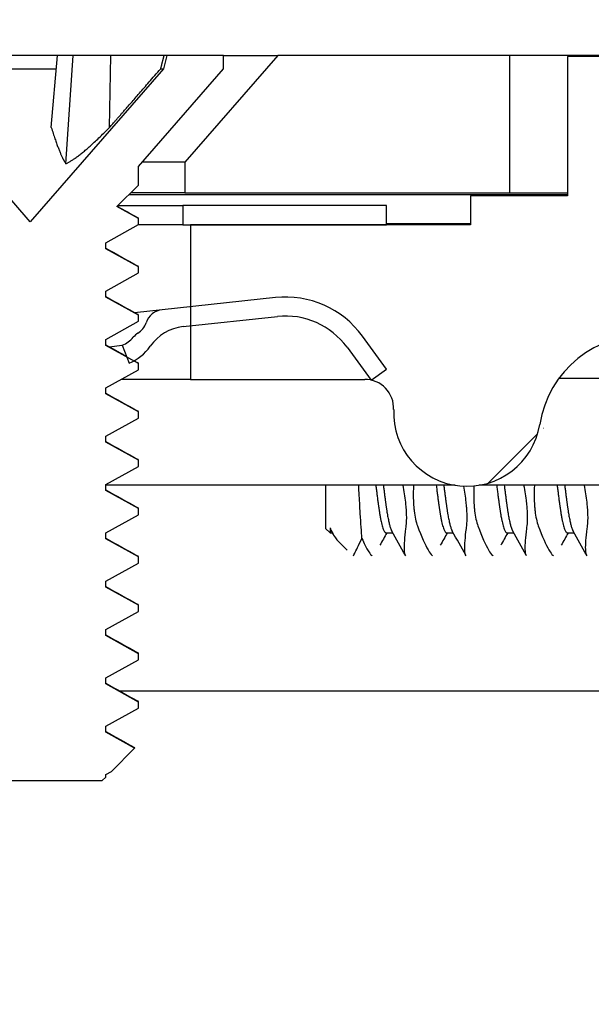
# Model space of a CAD drawing. Header units: millimetres. Extents: x 64 to 1798, y 64 to 1382.
# Tile 45 of 76: x 634 to 641, y 1292 to 1305. Entities that reach past the tile are written whole.
import ezdxf

# ---------------------------------------------------------------- set-up
doc = ezdxf.new("R2010")
doc.units = ezdxf.units.MM
doc.header["$LTSCALE"] = 6.666667
for name, color, linetype, lineweight in [('Dimension (ANSI)', 7, 'Continuous', 25), ('Hatch (ANSI)', 7, 'Continuous', 18), ('Visible (ANSI)', 7, 'Continuous', 25)]:
    doc.layers.add(name, color=color, linetype=linetype, lineweight=lineweight)
doc.styles.add('Note Text (ANSI)', font='tahoma.ttf')
doc.dimstyles.new('Default - mm (ANSI)', dxfattribs={"dimscale": 6.666667, "dimtxt": 1.75, "dimasz": 1.5, "dimexe": 2, "dimexo": 1, "dimgap": 0.8, "dimtad": 0, "dimtih": 1, "dimtoh": 1, "dimrnd": 1e-08, "dimzin": 0, "dimdsep": 46, "dimtxsty": 'Note Text (ANSI)', "dimblk": 'Filled-2', "dimcen": 0.09, "dimdle": 10, "dimclrd": 256, "dimclre": 256, "dimclrt": 256, "dimadec": 1, "dimazin": 0, "dimtfac": 1.741714, "dimtofl": 0, "dimtmove": 0, "dimatfit": 3, "dimldrblk": 'Filled-1', "dimfxl": 1, "dimtolj": 1, "dimtzin": 0, "dimlwd": -1, "dimlwe": -1, "dimarcsym": 0})

# ---------------------------------------------------------------- blocks, each defined once
blk = doc.blocks.new('Filled-2')
at = {"color": 0}
for p, q in [((0, 0), (-1, 0.1667)), ((-1, 0.1667), (-1, -0.1667)), ((-1, 0), (0, 0)), ((-1, -0.1667), (0, 0))]:
    blk.add_line(p, q, dxfattribs=at)
at = {"color": 0, "flags": 128}
blk.add_lwpolyline([(-1, -0.1667), (0, 0), (-1, 0.1667), (-1, -0.1667)], dxfattribs=at)
at = {"color": 0}
blk.add_solid([(-1, -0.1667), (0, 0), (-1, 0.1667), (-1, -0.1667)], dxfattribs=at)
blk = doc.blocks.new('*D14')
at = {"layer": 'Defpoints', "color": 0, "transparency": 16777216}
for p in [(644.101, 1343.686), (228.801, 1295.735), (644.101, 1295.735)]:
    blk.add_point(p, dxfattribs=at)
at = {"layer": 'Dimension (ANSI)', "transparency": 16777216}
for p, q in [((228.801, 1302.402), (228.801, 1357.019)), ((644.101, 1302.402), (644.101, 1357.019)), ((238.801, 1343.686), (388.799, 1343.686)), ((634.101, 1343.686), (484.102, 1343.686))]:
    blk.add_line(p, q, dxfattribs=at)
at = {"layer": 'Dimension (ANSI)', "transparency": 16777216, "xscale": 10, "yscale": 10, "zscale": 10, "rotation": 180}
blk.add_blockref('Filled-2', (228.801, 1343.686), dxfattribs=at)
at = {"layer": 'Dimension (ANSI)', "transparency": 16777216, "xscale": 10, "yscale": 10, "zscale": 10}
blk.add_blockref('Filled-2', (644.101, 1343.686), dxfattribs=at)
at = {"layer": 'Dimension (ANSI)', "transparency": 16777216, "char_height": 11.66667, "attachment_point": 5, "style": 'Note Text (ANSI)'}
for s, insert in [('\\A1; 415.30 mm', (436.451, 1355.095)), ('\\A1;[16.350 in]', (436.451, 1330.721))]:
    blk.add_mtext(s, dxfattribs=dict(at, insert=insert))
blk = doc.blocks.new('Filled-1')
at = {"color": 0}
for p, q in [((0, 0), (-1, 0.3333)), ((-1, 0.3333), (-1, -0.3333)), ((-1, 0), (0, 0)), ((-1, -0.3333), (0, 0))]:
    blk.add_line(p, q, dxfattribs=at)
at = {"color": 0, "flags": 128}
blk.add_lwpolyline([(-1, -0.3333), (0, 0), (-1, 0.3333), (-1, -0.3333)], dxfattribs=at)
at = {"color": 0}
blk.add_solid([(-1, -0.3333), (0, 0), (-1, 0.3333), (-1, -0.3333)], dxfattribs=at)
blk = doc.blocks.new('*D15')
at = {"layer": 'Defpoints', "color": 0, "transparency": 16777216}
for p in [(640.171, 1304.058), (640.171, 1302.254), (795.777, 1302.254)]:
    blk.add_point(p, dxfattribs=at)
at = {"layer": 'Dimension (ANSI)', "transparency": 16777216}
for p, q in [((795.777, 1314.058), (795.777, 1324.058)), ((646.838, 1304.058), (809.11, 1304.058)), ((646.838, 1302.254), (809.11, 1302.254)), ((795.777, 1292.254), (795.777, 1258.202)), ((795.777, 1258.202), (785.777, 1258.202))]:
    blk.add_line(p, q, dxfattribs=at)
at = {"layer": 'Dimension (ANSI)', "transparency": 16777216, "xscale": 10, "yscale": 10, "zscale": 10}
for p, rotation in [((795.777, 1304.058), 270), ((795.777, 1302.254), 90)]:
    blk.add_blockref('Filled-2', p, dxfattribs=dict(at, rotation=rotation))
at = {"layer": 'Dimension (ANSI)', "transparency": 16777216, "char_height": 11.66667, "attachment_point": 5, "style": 'Note Text (ANSI)'}
for s, insert in [('\\A1; 1.80 mm', (746.838, 1269.635)), ('\\A1;[0.071 in]', (746.838, 1245.237))]:
    blk.add_mtext(s, dxfattribs=dict(at, insert=insert))

msp = doc.modelspace()

# ---------------------------------------------------------------- hatches: boundary and pattern name
at = {"layer": 'Hatch (ANSI)'}
h = msp.add_hatch(dxfattribs=at)
h.set_pattern_fill('ANSI31', color=256, scale=169.333333, angle=15, style=0)
h.set_pattern_definition([(60, (0, 0), (-18.33087, 10.58333), [])])
h.paths.add_polyline_path([(242.2804, 1304.0576), (241.0612, 1302.6551), (241.0612, 1302.2542), (631.8402, 1302.2542), (631.8402, 1302.6551), (630.621, 1304.0576)])
h.paths.add_polyline_path([(232.73, 1304.0576), (232.73, 1302.2542), (236.9972, 1302.2542), (236.9972, 1302.6551), (235.778, 1304.0576)])
h.paths.add_polyline_path([(640.1714, 1302.2542), (640.1714, 1304.0576), (637.1234, 1304.0576), (635.9042, 1302.6551), (635.9042, 1302.2542)])
h = msp.add_hatch(dxfattribs=at)
h.set_pattern_fill('ANSI31', color=256, scale=169.333333, style=0)
h.set_pattern_definition([(45, (0, 0), (-14.9671, 14.9671), [])])
h.paths.add_polyline_path([(631.7757, 1173.6665), (631.7757, 1175.5972), (631.7757, 1175.6985), (631.4516, 1175.6985), (630.7657, 1175.6985), (630.7657, 1175.5549), (630.7657, 1175.3035), (630.7657, 1173.6665)])
h.paths.add_polyline_path([(631.7757, 1299.8025), (631.7757, 1299.9038), (631.7757, 1301.8345), (630.7657, 1301.8345), (630.7657, 1300.1975), (630.7657, 1299.9461), (630.7657, 1299.8025), (631.4516, 1299.8025)])
edge = h.paths.add_edge_path()
edge.add_line((640.9257, 1173.2855), (640.9257, 1171.4565))
edge.add_line((640.9257, 1171.4565), (647.2757, 1171.4565))
edge.add_line((647.2757, 1171.4565), (647.2757, 1304.0445))
edge.add_line((647.2757, 1304.0445), (640.9257, 1304.0445))
edge.add_line((640.9257, 1304.0445), (640.9257, 1302.2155))
edge.add_line((640.9257, 1302.2155), (639.6557, 1302.2155))
edge.add_line((639.6557, 1302.2155), (639.6557, 1301.8345))
edge.add_line((639.6557, 1301.8345), (638.5507, 1301.8345))
edge.add_line((638.5507, 1301.8345), (635.9757, 1301.8345))
edge.add_line((635.9757, 1301.8345), (635.9757, 1300.7575))
edge.add_line((635.9757, 1300.7575), (635.9757, 1300.506))
edge.add_line((635.9757, 1300.506), (635.9757, 1299.8025))
edge.add_line((635.9757, 1299.8025), (638.2643, 1299.8025))
edge.add_ellipse((638.2643, 1299.4215), major_axis=(0, 0.381), ratio=1, start_angle=347.46209, end_angle=360, ccw=False)
edge.add_ellipse((638.2643, 1299.4215), major_axis=(0.0827, 0.3719), ratio=1, start_angle=359.42486, end_angle=360, ccw=False)
edge.add_ellipse((638.2643, 1299.4215), major_axis=(0.0864, 0.3711), ratio=1, start_angle=280.65632, end_angle=360, ccw=False)
edge.add_ellipse((639.6093, 1299.3638), major_axis=(-0.9643, 0.0414), ratio=1, start_angle=0, end_angle=173.33968)
edge.add_ellipse((641.9417, 1298.9895), major_axis=(-1.3794, 0.2214), ratio=1, start_angle=108.23411, end_angle=360, ccw=False)
edge.add_ellipse((642.316, 1296.6572), major_axis=(-0.1529, 0.953), ratio=1, start_angle=0, end_angle=180)
edge.add_ellipse((641.9417, 1298.9895), major_axis=(0.5272, -3.2854), ratio=1, start_angle=0, end_angle=19.53257)
edge.add_ellipse((643.7197, 1295.7351), major_axis=(-0.1827, 0.3344), ratio=1, start_angle=241.35038, end_angle=360, ccw=False)
edge.add_line((644.1007, 1295.7351), (644.1007, 1179.7659))
edge.add_ellipse((643.7197, 1179.7659), major_axis=(0.381, 0), ratio=1, start_angle=241.35038, end_angle=360, ccw=False)
edge.add_ellipse((641.9417, 1176.5115), major_axis=(1.5953, 2.92), ratio=1, start_angle=0, end_angle=19.53257)
edge.add_ellipse((642.316, 1178.8439), major_axis=(0.1529, 0.953), ratio=1, start_angle=0, end_angle=180)
edge.add_ellipse((641.9417, 1176.5115), major_axis=(0.2214, 1.3794), ratio=1, start_angle=108.23411, end_angle=360, ccw=False)
edge.add_ellipse((639.6093, 1176.1372), major_axis=(0.953, 0.1529), ratio=1, start_angle=0, end_angle=173.33968)
edge.add_ellipse((638.2643, 1176.0795), major_axis=(0.3806, 0.0163), ratio=1, start_angle=280.65632, end_angle=360, ccw=False)
edge.add_ellipse((638.2643, 1176.0795), major_axis=(0.0864, -0.3711), ratio=1, start_angle=359.42486, end_angle=360, ccw=False)
edge.add_ellipse((638.2643, 1176.0795), major_axis=(0.0827, -0.3719), ratio=1, start_angle=347.46209, end_angle=360, ccw=False)
edge.add_line((638.2643, 1175.6985), (635.9757, 1175.6985))
edge.add_line((635.9757, 1175.6985), (635.9757, 1174.995))
edge.add_line((635.9757, 1174.995), (635.9757, 1174.7436))
edge.add_line((635.9757, 1174.7436), (635.9757, 1173.6665))
edge.add_line((635.9757, 1173.6665), (638.5507, 1173.6665))
edge.add_line((638.5507, 1173.6665), (639.6557, 1173.6665))
edge.add_line((639.6557, 1173.6665), (639.6557, 1173.2855))
edge.add_line((639.6557, 1173.2855), (640.9257, 1173.2855))
h = msp.add_hatch(dxfattribs=at)
h.set_pattern_fill('ANSI31', color=256, scale=169.333333, angle=75, style=0)
h.set_pattern_definition([(120, (0, 0), (-18.33087, -10.58333), [])])
h.paths.add_polyline_path([(632.4498, 1295.247), (632.4498, 1295.1676), (632.8794, 1294.9295), (632.8794, 1294.8501), (632.7051, 1294.7535), (632.926, 1294.5326), (634.8183, 1294.5326), (634.865, 1294.5793), (634.865, 1294.612), (634.9384, 1294.6527), (635.2435, 1294.9578), (634.865, 1295.1676), (634.865, 1295.247), (635.2946, 1295.4851), (635.2946, 1295.5645), (634.865, 1295.8026), (634.865, 1295.882), (635.2946, 1296.1201), (635.2946, 1296.1995), (634.865, 1296.4376), (634.865, 1296.517), (635.2946, 1296.7551), (635.2946, 1296.8345), (634.865, 1297.0726), (634.865, 1297.152), (635.2946, 1297.3901), (635.2946, 1297.4695), (634.865, 1297.7076), (634.865, 1297.787), (635.2946, 1298.0251), (635.2946, 1298.1045), (634.865, 1298.3426), (634.865, 1298.422), (635.2946, 1298.6601), (635.2946, 1298.7395), (634.865, 1298.9776), (634.865, 1299.057), (635.2946, 1299.2951), (635.2946, 1299.3745), (634.865, 1299.6126), (634.865, 1299.692), (635.2946, 1299.9301), (635.2946, 1300.0095), (635.2311, 1300.0447), (635.1401, 1300.0951), (634.865, 1300.2476), (634.865, 1300.327), (635.2946, 1300.5651), (635.2946, 1300.6445), (634.865, 1300.8826), (634.865, 1300.962), (635.2946, 1301.2001), (635.2946, 1301.2795), (634.865, 1301.5176), (634.865, 1301.597), (635.2946, 1301.8351), (635.2946, 1301.9145), (635.0106, 1302.0719), (635.2946, 1302.3558), (635.2946, 1302.5967), (636.4122, 1303.8823), (636.4122, 1304.0576), (635.6671, 1304.0576), (635.6205, 1303.8835), (633.8722, 1301.8723), (632.1239, 1303.8835), (632.0772, 1304.0576), (631.3322, 1304.0576), (631.3322, 1303.8823), (632.4498, 1302.5967), (632.4498, 1302.3558), (632.5294, 1302.2762), (632.4498, 1302.232), (632.4498, 1302.1526), (632.8794, 1301.9145), (632.8794, 1301.8351), (632.4498, 1301.597), (632.4498, 1301.5176), (632.8794, 1301.2795), (632.8794, 1301.2001), (632.4498, 1300.962), (632.4498, 1300.8826), (632.8794, 1300.6445), (632.8794, 1300.5651), (632.4498, 1300.327), (632.4498, 1300.2476), (632.8794, 1300.0095), (632.8794, 1299.9301), (632.4498, 1299.692), (632.4498, 1299.6126), (632.8794, 1299.3745), (632.8794, 1299.2951), (632.4498, 1299.057), (632.4498, 1298.9776), (632.8794, 1298.7395), (632.8794, 1298.6601), (632.4498, 1298.422), (632.4498, 1298.3426), (632.8794, 1298.1045), (632.8794, 1298.0251), (632.4498, 1297.787), (632.4498, 1297.7076), (632.8794, 1297.4695), (632.8794, 1297.3901), (632.4498, 1297.152), (632.4498, 1297.0726), (632.8794, 1296.8345), (632.8794, 1296.7551), (632.4498, 1296.517), (632.4498, 1296.4376), (632.8794, 1296.1995), (632.8794, 1296.1201), (632.4498, 1295.882), (632.4498, 1295.8026), (632.8794, 1295.5645), (632.8794, 1295.4851)])
h = msp.add_hatch(dxfattribs=at)
h.set_pattern_fill('ANSI31', color=256, scale=169.333333, angle=-15, style=0)
h.set_pattern_definition([(30, (0, 0), (-10.58333, 18.33087), [])])
edge = h.paths.add_edge_path()
edge.add_ellipse((635.9443, 1299.8992), major_axis=(-0.4952, 0.3388), ratio=1, start_angle=310.51368, end_angle=360)
edge.add_ellipse((634.9539, 1300.5768), major_axis=(0.2772, -0.5321), ratio=1, start_angle=0, end_angle=28.10607, ccw=False)
edge.add_ellipse((634.9539, 1300.5768), major_axis=(0.2163, -0.5596), ratio=1, start_angle=0, end_angle=6.38025, ccw=False)
edge.add_line((635.1703, 1300.0172), (635.1401, 1300.0951))
edge.add_line((635.1401, 1300.0951), (635.0801, 1300.2503))
edge.add_ellipse((634.9539, 1300.5768), major_axis=(0.2722, -0.22), ratio=1, start_angle=330.07978, end_angle=360)
edge.add_ellipse((635.4081, 1300.2098), major_axis=(-0.1219, 0.1996), ratio=1, start_angle=0, end_angle=19.64025, ccw=False)
edge.add_ellipse((635.1558, 1300.6227), major_axis=(0.2379, -0.0768), ratio=1, start_angle=319.31635, end_angle=360)
edge.add_ellipse((635.6316, 1300.469), major_axis=(-0.0267, 0.2486), ratio=1, start_angle=0, end_angle=65.96363, ccw=False)
edge.add_line((635.6049, 1300.7176), (635.9757, 1300.7575))
edge.add_line((635.9757, 1300.7575), (637.0913, 1300.8774))
edge.add_ellipse((637.2249, 1299.6345), major_axis=(1.0095, 0.7371), ratio=1, start_angle=0, end_angle=60, ccw=False)
edge.add_line((638.2345, 1300.3716), (638.5507, 1299.9385))
edge.add_line((638.5507, 1299.9385), (638.3508, 1299.7926))
edge.add_line((638.3508, 1299.7926), (638.3488, 1299.7911))
edge.add_line((638.3488, 1299.7911), (638.3471, 1299.7934))
edge.add_line((638.3471, 1299.7934), (638.0325, 1300.2242))
edge.add_ellipse((637.2249, 1299.6345), major_axis=(-0.1069, 0.9943), ratio=1, start_angle=300, end_angle=360)
edge.add_line((637.1181, 1300.6288), (635.9757, 1300.506))
edge.add_line((635.9757, 1300.506), (635.8802, 1300.4958))
edge = h.paths.add_edge_path()
edge.add_line((631.8757, 1301.8345), (631.8757, 1302.0845))
edge.add_line((631.8757, 1302.0845), (629.2007, 1302.0845))
edge.add_ellipse((629.2007, 1300.9345), major_axis=(0, 1.15), ratio=1, start_angle=0, end_angle=186.13415)
edge.add_line((629.3236, 1299.7911), (630.7657, 1299.9461))
edge.add_line((630.7657, 1299.9461), (630.9699, 1299.968))
edge.add_ellipse((631.034, 1299.3715), major_axis=(-0.0641, 0.5966), ratio=1, start_angle=310.51368, end_angle=360, ccw=False)
edge.add_ellipse((631.8578, 1300.2441), major_axis=(-0.4119, -0.4363), ratio=1, start_angle=0, end_angle=0.73498)
edge.add_ellipse((631.8578, 1300.2441), major_axis=(-0.4063, -0.4415), ratio=1, start_angle=0, end_angle=33.75134)
edge.add_line((631.7653, 1299.6512), (631.8039, 1299.8982))
edge.add_ellipse((631.8578, 1300.2441), major_axis=(-0.0539, -0.3458), ratio=1, start_angle=355.29099, end_angle=360, ccw=False)
edge.add_ellipse((631.8578, 1300.2441), major_axis=(-0.0822, -0.3402), ratio=1, start_angle=334.78878, end_angle=360, ccw=False)
edge.add_ellipse((631.4921, 1299.7889), major_axis=(0.1465, 0.1823), ratio=1, start_angle=0, end_angle=19.64025)
edge.add_ellipse((631.6508, 1300.246), major_axis=(-0.082, -0.2362), ratio=1, start_angle=319.31635, end_angle=360, ccw=False)
edge.add_ellipse((631.2185, 1299.9948), major_axis=(0.2161, 0.1256), ratio=1, start_angle=0, end_angle=65.96363)
edge.add_line((631.1918, 1300.2433), (630.7657, 1300.1975))
edge.add_line((630.7657, 1300.1975), (629.2968, 1300.0397))
edge.add_ellipse((629.2007, 1300.9345), major_axis=(0.0962, -0.8948), ratio=1, start_angle=173.86585, end_angle=360, ccw=False)
edge.add_line((629.2007, 1301.8345), (630.7657, 1301.8345))
edge.add_line((630.7657, 1301.8345), (631.7757, 1301.8345))
edge.add_line((631.7757, 1301.8345), (631.8757, 1301.8345))
h.paths.add_polyline_path([(635.8757, 1302.0845), (635.8757, 1301.8345), (635.9757, 1301.8345), (638.5507, 1301.8345), (638.5507, 1302.0845)])

# ---------------------------------------------------------------- linework, layer by layer
at = {"layer": 'Visible (ANSI)'}
for p, q in [((634.2312, 1304.0576), (633.5132, 1304.0576)), ((634.1485, 1303.1129), (634.2312, 1304.0576)), ((634.4361, 1304.0576), (634.2312, 1304.0576)), ((634.3409, 1302.6349), (634.4361, 1304.0576)), ((634.931, 1304.0576), (634.4361, 1304.0576)), ((634.9146, 1303.1129), (634.931, 1304.0576)), ((635.6308, 1304.0576), (634.931, 1304.0576)), ((635.6671, 1304.0576), (635.6205, 1303.8835)), ((635.6671, 1304.0576), (635.6308, 1304.0576)), ((636.4122, 1304.0576), (635.6671, 1304.0576)), ((637.1234, 1304.0576), (635.9042, 1302.6551)), ((636.4122, 1304.0576), (637.1234, 1304.0576)), ((636.4122, 1303.8823), (636.4122, 1304.0576)), ((640.1714, 1304.0576), (637.1234, 1304.0576)), ((640.1714, 1302.2542), (640.1714, 1304.0576)), ((643.3464, 1304.0576), (640.1714, 1304.0576)), ((647.2757, 1304.0445), (640.9257, 1304.0445)), ((640.9257, 1304.0445), (640.9257, 1302.2155)), ((633.8722, 1301.8723), (632.1239, 1303.8835)), ((633.5284, 1303.8835), (634.2159, 1303.8835)), ((635.6205, 1303.8835), (633.8722, 1301.8723)), ((635.2946, 1302.5967), (636.4122, 1303.8823)), ((635.5863, 1303.8835), (635.6205, 1303.8835)), ((635.2946, 1302.3558), (635.2946, 1302.5967)), ((635.9042, 1302.6551), (635.3454, 1302.6551)), ((635.9042, 1302.6551), (635.9042, 1302.2542)), ((635.0106, 1302.0719), (635.2946, 1302.3558)), ((640.9257, 1302.2286), (635.1674, 1302.2286)), ((635.9042, 1302.2542), (635.193, 1302.2542)), ((635.9042, 1302.2542), (640.1714, 1302.2542)), ((640.9257, 1302.2155), (639.6557, 1302.2155)), ((639.6557, 1302.2155), (639.6557, 1301.8345)), ((640.1714, 1302.2542), (640.9257, 1302.2542)), ((635.2946, 1301.9145), (635.0106, 1302.0719)), ((635.0233, 1302.0845), (635.8757, 1302.0845)), ((635.8757, 1302.0845), (635.8757, 1301.8345)), ((638.5507, 1302.0845), (635.8757, 1302.0845)), ((638.5507, 1301.8345), (638.5507, 1302.0845)), ((635.2946, 1301.8351), (635.2946, 1301.9145)), ((634.865, 1301.597), (635.2946, 1301.8351)), ((635.8757, 1301.8345), (635.2935, 1301.8345)), ((635.8757, 1301.8345), (638.5507, 1301.8345)), ((639.6557, 1301.8345), (635.9757, 1301.8345)), ((635.9757, 1301.8345), (635.9757, 1299.8025)), ((639.6557, 1301.8476), (638.5507, 1301.8476)), ((634.865, 1301.5176), (634.865, 1301.597)), ((635.2946, 1301.2795), (634.865, 1301.5176)), ((635.2946, 1301.2001), (635.2946, 1301.2795)), ((634.865, 1300.962), (635.2946, 1301.2001)), ((634.865, 1300.8826), (634.865, 1300.962)), ((635.2946, 1300.6445), (634.865, 1300.8826)), ((637.0913, 1300.8774), (635.6049, 1300.7176)), ((635.6049, 1300.7176), (635.2433, 1300.6788)), ((635.2946, 1300.5651), (635.2946, 1300.6445)), ((635.8802, 1300.4958), (637.1181, 1300.6288)), ((634.865, 1300.327), (635.2946, 1300.5651)), ((638.5507, 1299.9385), (638.2345, 1300.3716)), ((634.865, 1300.2476), (634.865, 1300.327)), ((635.2946, 1300.0095), (634.865, 1300.2476)), ((634.9077, 1300.2318), (635.0801, 1300.2503)), ((635.0801, 1300.2503), (635.1703, 1300.0172)), ((638.0325, 1300.2242), (638.3488, 1299.7911)), ((635.2946, 1299.9301), (635.2946, 1300.0095)), ((634.865, 1299.692), (635.2946, 1299.9301)), ((638.3488, 1299.7911), (638.5507, 1299.9385)), ((635.9757, 1299.8025), (635.0644, 1299.8025)), ((635.9757, 1299.8025), (638.2643, 1299.8025)), ((643.0682, 1299.8156), (640.8151, 1299.8156)), ((634.865, 1299.6126), (634.865, 1299.692)), ((635.2946, 1299.3745), (634.865, 1299.6126)), ((635.2946, 1299.2951), (635.2946, 1299.3745)), ((634.865, 1299.057), (635.2946, 1299.2951)), ((634.865, 1298.9776), (634.865, 1299.057)), ((635.2946, 1298.7395), (634.865, 1298.9776)), ((635.2946, 1298.6601), (635.2946, 1298.7395)), ((634.865, 1298.422), (635.2946, 1298.6601)), ((634.865, 1298.3426), (634.865, 1298.422)), ((639.4508, 1298.4117), (634.865, 1298.4117)), ((635.2946, 1298.1045), (634.865, 1298.3426)), ((637.7507, 1298.4117), (637.7507, 1297.8453)), ((643.2136, 1298.4117), (639.7678, 1298.4117)), ((635.2946, 1298.0251), (635.2946, 1298.1045)), ((634.865, 1297.787), (635.2946, 1298.0251)), ((634.865, 1297.7076), (634.865, 1297.787)), ((637.7507, 1297.8453), (637.809, 1297.787)), ((637.809, 1297.8508), (637.809, 1297.787)), ((637.809, 1297.787), (637.8387, 1297.787)), ((637.8509, 1297.7654), (637.8269, 1297.808)), ((638.5444, 1297.787), (638.6325, 1297.787)), ((639.3382, 1297.787), (639.4262, 1297.787)), ((640.1319, 1297.787), (640.22, 1297.787)), ((640.9257, 1297.787), (641.0137, 1297.787)), ((635.2946, 1297.4695), (634.865, 1297.7076)), ((637.9007, 1297.6953), (638.0361, 1297.5599)), ((634.865, 1297.152), (635.2946, 1297.3901)), ((635.2946, 1297.3901), (635.2946, 1297.4695)), ((634.865, 1297.0726), (634.865, 1297.152)), ((635.2946, 1296.8345), (634.865, 1297.0726)), ((634.865, 1296.517), (635.2946, 1296.7551)), ((635.2946, 1296.7551), (635.2946, 1296.8345)), ((634.865, 1296.4376), (634.865, 1296.517)), ((635.2946, 1296.1995), (634.865, 1296.4376)), ((634.865, 1295.882), (635.2946, 1296.1201)), ((635.2946, 1296.1201), (635.2946, 1296.1995)), ((634.865, 1295.8026), (634.865, 1295.882)), ((635.2946, 1295.5645), (634.865, 1295.8026)), ((642.1575, 1295.7051), (635.0533, 1295.7051)), ((634.865, 1295.247), (635.2946, 1295.4851)), ((635.2946, 1295.4851), (635.2946, 1295.5645)), ((634.865, 1295.1676), (634.865, 1295.247)), ((635.2435, 1294.9578), (634.865, 1295.1676)), ((634.9384, 1294.6527), (635.2435, 1294.9578)), ((634.8183, 1294.5326), (634.865, 1294.5793)), ((634.865, 1294.612), (634.9384, 1294.6527)), ((634.865, 1294.5793), (634.865, 1294.612)), ((632.926, 1294.5326), (634.8183, 1294.5326))]:
    msp.add_line(p, q, dxfattribs=at)
for centre, radius, start, end in [((637.2249, 1299.6345), 1.25, 36.13415, 96.13415), ((635.6316, 1300.469), 0.25, 96.13415, 162.09777), ((637.2249, 1299.6345), 1, 36.13415, 96.13415), ((635.1558, 1300.6227), 0.25, 301.41412, 342.09777), ((635.9443, 1299.8992), 0.6, 96.13415, 145.62047), ((634.9539, 1300.5768), 0.35, 291.13415, 321.05437), ((635.4081, 1300.2098), 0.2339, 121.41412, 141.05437), ((641.9417, 1298.9895), 1.397, 279.11705, 170.88295), ((634.9539, 1300.5768), 0.6, 291.13415, 325.62047), ((638.2643, 1299.4215), 0.381, 357.54327, 90), ((639.6093, 1299.3638), 0.9652, 177.54327, 350.88295)]:
    msp.add_arc(centre, radius, start, end, dxfattribs=at)
for points, weights in [([(635.5863, 1303.8835), (635.6083, 1303.9695), (635.6308, 1304.0576)], [1.01218915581, 1.01172679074, 1.01110160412]), ([(634.9146, 1303.1129), (635.1699, 1303.4043), (635.5863, 1303.8835)], [2.37346205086, 1.9683578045, 1.53696783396]), ([(634.1485, 1303.1129), (634.2636, 1302.744), (634.3409, 1302.6349)], [2.07391766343, 2.6044802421, 2.81776863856]), ([(634.3409, 1302.6349), (634.5523, 1302.744), (634.9146, 1303.1129)], [2.81776863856, 2.60448024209, 2.07391766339]), ([(635.2946, 1301.9145), (635.2946, 1301.9201), (635.2838, 1301.9261)], [1, 0.983771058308, 0.971473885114]), ([(635.2946, 1301.2795), (635.2946, 1301.2851), (635.2838, 1301.2911)], [1, 0.983771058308, 0.971473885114]), ([(635.2946, 1300.6445), (635.2946, 1300.6501), (635.2838, 1300.6561)], [1, 0.983771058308, 0.971473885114]), ([(635.2946, 1300.0095), (635.2946, 1300.0151), (635.2838, 1300.0211)], [1, 0.983771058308, 0.971473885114]), ([(635.2946, 1299.3745), (635.2946, 1299.3801), (635.2838, 1299.3861)], [1, 0.983771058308, 0.971473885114]), ([(635.2946, 1298.7395), (635.2946, 1298.7451), (635.2838, 1298.7511)], [1, 0.983771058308, 0.971473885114]), ([(635.2946, 1298.1045), (635.2946, 1298.1101), (635.2838, 1298.1161)], [1, 0.983771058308, 0.971473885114]), ([(635.2946, 1297.4695), (635.2946, 1297.4751), (635.2838, 1297.4811)], [1, 0.983771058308, 0.971473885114]), ([(635.2946, 1296.8345), (635.2946, 1296.8401), (635.2838, 1296.8461)], [1, 0.983771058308, 0.971473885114]), ([(635.2946, 1296.1995), (635.2946, 1296.2051), (635.2838, 1296.2111)], [1, 0.983771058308, 0.971473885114]), ([(635.2946, 1295.5645), (635.2946, 1295.5701), (635.2838, 1295.5761)], [1, 0.983771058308, 0.971473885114])]:
    msp.add_rational_spline(points, weights, degree=2, dxfattribs=at)
for points in [[(635.0152, 1302.0765), (635.1047, 1302.0263), (635.1942, 1301.9762), (635.2838, 1301.9261)], [(634.865, 1301.5259), (635.0044, 1301.4473), (635.1441, 1301.3692), (635.2838, 1301.2911)], [(634.865, 1300.8909), (635.0044, 1300.8123), (635.1441, 1300.7342), (635.2838, 1300.6561)], [(634.865, 1300.2559), (634.9492, 1300.2084), (635.0335, 1300.1612), (635.1178, 1300.1139)], [(635.2366, 1300.0475), (635.2523, 1300.0387), (635.2681, 1300.0299), (635.2838, 1300.0211)], [(634.865, 1299.6209), (635.0044, 1299.5423), (635.1441, 1299.4642), (635.2838, 1299.3861)], [(634.865, 1298.9859), (635.0044, 1298.9073), (635.1441, 1298.8292), (635.2838, 1298.7511)], [(634.865, 1298.3509), (635.0044, 1298.2723), (635.1441, 1298.1942), (635.2838, 1298.1161)], [(637.809, 1297.8508), (637.8418, 1297.7759), (637.8722, 1297.7238), (637.9007, 1297.6953)], [(638.5556, 1297.787), (638.5249, 1297.7326), (638.4943, 1297.6782), (638.4638, 1297.6238)], [(638.7982, 1297.492), (638.7392, 1297.5974), (638.68, 1297.7027), (638.6206, 1297.808)], [(639.3494, 1297.787), (639.3187, 1297.7326), (639.2881, 1297.6782), (639.2575, 1297.6238)], [(639.592, 1297.492), (639.5329, 1297.5974), (639.4737, 1297.7027), (639.4144, 1297.808)], [(640.1431, 1297.787), (640.1124, 1297.7326), (640.0818, 1297.6782), (640.0513, 1297.6238)], [(640.3857, 1297.492), (640.3267, 1297.5974), (640.2675, 1297.7027), (640.2081, 1297.808)], [(640.9369, 1297.787), (640.9062, 1297.7326), (640.8756, 1297.6782), (640.845, 1297.6238)], [(641.1795, 1297.492), (641.1204, 1297.5974), (641.0612, 1297.7027), (641.0019, 1297.808)], [(634.865, 1297.7159), (635.0044, 1297.6373), (635.1441, 1297.5592), (635.2838, 1297.4811)], [(634.865, 1297.0809), (635.0044, 1297.0023), (635.1441, 1296.9242), (635.2838, 1296.8461)], [(634.865, 1296.4459), (635.0044, 1296.3673), (635.1441, 1296.2892), (635.2838, 1296.2111)], [(634.865, 1295.8109), (635.0044, 1295.7323), (635.1441, 1295.6542), (635.2838, 1295.5761)], [(634.865, 1295.1759), (634.9899, 1295.1055), (635.115, 1295.0355), (635.2401, 1294.9655)], [(635.2401, 1294.9655), (635.2448, 1294.9629), (635.246, 1294.9603), (635.2435, 1294.9578)]]:
    msp.add_open_spline(points, degree=3, dxfattribs=at)
for points, knots in [([(638.228, 1297.7141), (638.2213, 1297.8024), (638.2145, 1297.9109), (638.2014, 1298.1284), (638.1961, 1298.2195), (638.189, 1298.3466), (638.1872, 1298.379), (638.1854, 1298.4117)], [-0.265576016, -0.265576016, -0.265576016, -0.265576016, -0.232047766, -0.232047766, -0.210242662, -0.210242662, -0.202903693, -0.202903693, -0.202903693, -0.202903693]), ([(638.8094, 1298.1263), (638.8094, 1298.1264), (638.8094, 1298.1265), (638.8093, 1298.1271), (638.8093, 1298.1276), (638.8091, 1298.1292), (638.8091, 1298.1303), (638.8088, 1298.1334), (638.8086, 1298.1355), (638.8074, 1298.1485), (638.8063, 1298.1597), (638.8045, 1298.1774), (638.8038, 1298.1839), (638.795, 1298.2611), (638.7833, 1298.3358), (638.7682, 1298.4117)], [-0.034842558, -0.034842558, -0.034842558, -0.034842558, -0.03481885, -0.03481885, -0.034633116, -0.034633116, -0.034264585, -0.034264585, -0.033549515, -0.033549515, -0.029765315, -0.029765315, -0.027595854, -0.027595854, -0.004132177, -0.004132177, -0.004132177, -0.004132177]), ([(638.9051, 1298.4117), (638.9021, 1298.3522), (638.9013, 1298.2937), (638.9033, 1298.2098), (638.9046, 1298.1829), (638.9068, 1298.1494), (638.9073, 1298.1422), (638.908, 1298.1334), (638.9082, 1298.1318), (638.9084, 1298.1292), (638.9084, 1298.1283), (638.9085, 1298.127), (638.9086, 1298.1267), (638.9086, 1298.1263)], [-0.030535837, -0.030535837, -0.030535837, -0.030535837, -0.012483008, -0.012483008, -0.003628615, -0.003628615, -0.001159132, -0.001159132, -0.00059496, -0.00059496, -0.000274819, -0.000274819, -0.000152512, -0.000152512, -0.000152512, -0.000152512]), ([(639.6031, 1298.1263), (639.6031, 1298.1264), (639.6031, 1298.1265), (639.6031, 1298.1271), (639.603, 1298.1276), (639.6029, 1298.1292), (639.6028, 1298.1303), (639.6025, 1298.1334), (639.6023, 1298.1355), (639.6012, 1298.1485), (639.6001, 1298.1597), (639.5982, 1298.1774), (639.5975, 1298.1839), (639.5892, 1298.2574), (639.5783, 1298.3279), (639.5644, 1298.3997)], [-0.034842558, -0.034842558, -0.034842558, -0.034842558, -0.03481885, -0.03481885, -0.034633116, -0.034633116, -0.034264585, -0.034264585, -0.033549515, -0.033549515, -0.029765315, -0.029765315, -0.027595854, -0.027595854, -0.005374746, -0.005374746, -0.005374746, -0.005374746]), ([(639.6984, 1298.4027), (639.6958, 1298.3463), (639.6951, 1298.2909), (639.6971, 1298.2098), (639.6983, 1298.1829), (639.7005, 1298.1494), (639.7011, 1298.1422), (639.7018, 1298.1334), (639.7019, 1298.1318), (639.7021, 1298.1292), (639.7022, 1298.1283), (639.7023, 1298.127), (639.7023, 1298.1267), (639.7024, 1298.1263)], [-0.029627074, -0.029627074, -0.029627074, -0.029627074, -0.012483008, -0.012483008, -0.003628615, -0.003628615, -0.001159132, -0.001159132, -0.00059496, -0.00059496, -0.000274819, -0.000274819, -0.000152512, -0.000152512, -0.000152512, -0.000152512]), ([(640.3969, 1298.1263), (640.3969, 1298.1264), (640.3969, 1298.1265), (640.3968, 1298.1271), (640.3968, 1298.1276), (640.3966, 1298.1292), (640.3966, 1298.1303), (640.3963, 1298.1334), (640.3961, 1298.1355), (640.3949, 1298.1485), (640.3938, 1298.1597), (640.392, 1298.1774), (640.3913, 1298.1839), (640.3825, 1298.2611), (640.3708, 1298.3358), (640.3557, 1298.4117)], [-0.034842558, -0.034842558, -0.034842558, -0.034842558, -0.03481885, -0.03481885, -0.034633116, -0.034633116, -0.034264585, -0.034264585, -0.033549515, -0.033549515, -0.029765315, -0.029765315, -0.027595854, -0.027595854, -0.004132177, -0.004132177, -0.004132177, -0.004132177]), ([(640.4926, 1298.4117), (640.4896, 1298.3522), (640.4888, 1298.2937), (640.4908, 1298.2098), (640.4921, 1298.1829), (640.4943, 1298.1494), (640.4948, 1298.1422), (640.4955, 1298.1334), (640.4957, 1298.1318), (640.4959, 1298.1292), (640.4959, 1298.1283), (640.496, 1298.127), (640.4961, 1298.1267), (640.4961, 1298.1263)], [-0.030535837, -0.030535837, -0.030535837, -0.030535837, -0.012483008, -0.012483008, -0.003628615, -0.003628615, -0.001159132, -0.001159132, -0.00059496, -0.00059496, -0.000274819, -0.000274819, -0.000152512, -0.000152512, -0.000152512, -0.000152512]), ([(641.1906, 1298.1263), (641.1906, 1298.1264), (641.1906, 1298.1265), (641.1906, 1298.1271), (641.1905, 1298.1276), (641.1904, 1298.1292), (641.1903, 1298.1303), (641.19, 1298.1334), (641.1898, 1298.1355), (641.1887, 1298.1485), (641.1876, 1298.1597), (641.1857, 1298.1774), (641.185, 1298.1839), (641.1762, 1298.2611), (641.1646, 1298.3358), (641.1495, 1298.4117)], [-0.034842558, -0.034842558, -0.034842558, -0.034842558, -0.03481885, -0.03481885, -0.034633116, -0.034633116, -0.034264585, -0.034264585, -0.033549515, -0.033549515, -0.029765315, -0.029765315, -0.027595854, -0.027595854, -0.004132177, -0.004132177, -0.004132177, -0.004132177]), ([(638.81, 1297.8775), (638.8151, 1297.9188), (638.8169, 1297.9686), (638.8146, 1298.0485), (638.8134, 1298.0726), (638.8112, 1298.1041), (638.8107, 1298.1107), (638.81, 1298.119), (638.8099, 1298.1207), (638.8096, 1298.1234), (638.8096, 1298.1243), (638.8094, 1298.1257), (638.8094, 1298.126), (638.8094, 1298.1263)], [-0.034472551, -0.034472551, -0.034472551, -0.034472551, -0.012435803, -0.012435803, -0.003526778, -0.003526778, -0.001193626, -0.001193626, -0.00060916, -0.00060916, -0.000268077, -0.000268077, -0.000152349, -0.000152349, -0.000152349, -0.000152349]), ([(638.9086, 1298.1263), (638.9086, 1298.1263), (638.9086, 1298.1263), (638.9087, 1298.1257), (638.9087, 1298.1252), (638.9088, 1298.1238), (638.9089, 1298.1228), (638.9091, 1298.12), (638.9093, 1298.1182), (638.9103, 1298.1073), (638.9112, 1298.0984), (638.9127, 1298.0844), (638.9133, 1298.0793), (638.9232, 1297.9964), (638.9377, 1297.9299), (638.9572, 1297.8775)], [-0.03487928, -0.03487928, -0.03487928, -0.03487928, -0.034868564, -0.034868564, -0.034697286, -0.034697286, -0.034360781, -0.034360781, -0.03372217, -0.03372217, -0.03054936, -0.03054936, -0.028690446, -0.028690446, -0.000157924, -0.000157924, -0.000157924, -0.000157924]), ([(639.6037, 1297.8775), (639.6088, 1297.9188), (639.6106, 1297.9686), (639.6083, 1298.0485), (639.6071, 1298.0726), (639.6049, 1298.1041), (639.6044, 1298.1107), (639.6037, 1298.119), (639.6036, 1298.1207), (639.6034, 1298.1234), (639.6033, 1298.1243), (639.6032, 1298.1257), (639.6032, 1298.126), (639.6031, 1298.1263)], [-0.034472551, -0.034472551, -0.034472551, -0.034472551, -0.012435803, -0.012435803, -0.003526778, -0.003526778, -0.001193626, -0.001193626, -0.00060916, -0.00060916, -0.000268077, -0.000268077, -0.000152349, -0.000152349, -0.000152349, -0.000152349]), ([(639.7024, 1298.1263), (639.7024, 1298.1263), (639.7024, 1298.1263), (639.7024, 1298.1257), (639.7024, 1298.1252), (639.7026, 1298.1238), (639.7027, 1298.1228), (639.7029, 1298.12), (639.7031, 1298.1182), (639.7041, 1298.1073), (639.7049, 1298.0984), (639.7065, 1298.0844), (639.707, 1298.0793), (639.7169, 1297.9964), (639.7314, 1297.9299), (639.7509, 1297.8775)], [-0.03487928, -0.03487928, -0.03487928, -0.03487928, -0.034868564, -0.034868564, -0.034697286, -0.034697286, -0.034360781, -0.034360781, -0.03372217, -0.03372217, -0.03054936, -0.03054936, -0.028690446, -0.028690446, -0.000157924, -0.000157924, -0.000157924, -0.000157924]), ([(640.3975, 1297.8775), (640.4026, 1297.9188), (640.4044, 1297.9686), (640.4021, 1298.0485), (640.4009, 1298.0726), (640.3987, 1298.1041), (640.3982, 1298.1107), (640.3975, 1298.119), (640.3974, 1298.1207), (640.3971, 1298.1234), (640.3971, 1298.1243), (640.3969, 1298.1257), (640.3969, 1298.126), (640.3969, 1298.1263)], [-0.034472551, -0.034472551, -0.034472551, -0.034472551, -0.012435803, -0.012435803, -0.003526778, -0.003526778, -0.001193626, -0.001193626, -0.00060916, -0.00060916, -0.000268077, -0.000268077, -0.000152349, -0.000152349, -0.000152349, -0.000152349]), ([(640.4961, 1298.1263), (640.4961, 1298.1263), (640.4961, 1298.1263), (640.4962, 1298.1257), (640.4962, 1298.1252), (640.4963, 1298.1238), (640.4964, 1298.1228), (640.4966, 1298.12), (640.4968, 1298.1182), (640.4978, 1298.1073), (640.4987, 1298.0984), (640.5002, 1298.0844), (640.5008, 1298.0793), (640.5107, 1297.9964), (640.5252, 1297.9299), (640.5447, 1297.8775)], [-0.03487928, -0.03487928, -0.03487928, -0.03487928, -0.034868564, -0.034868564, -0.034697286, -0.034697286, -0.034360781, -0.034360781, -0.03372217, -0.03372217, -0.03054936, -0.03054936, -0.028690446, -0.028690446, -0.000157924, -0.000157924, -0.000157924, -0.000157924]), ([(641.1912, 1297.8775), (641.1963, 1297.9188), (641.1981, 1297.9686), (641.1958, 1298.0485), (641.1946, 1298.0726), (641.1924, 1298.1041), (641.1919, 1298.1107), (641.1912, 1298.119), (641.1911, 1298.1207), (641.1909, 1298.1234), (641.1908, 1298.1243), (641.1907, 1298.1257), (641.1907, 1298.126), (641.1906, 1298.1263)], [-0.034472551, -0.034472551, -0.034472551, -0.034472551, -0.012435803, -0.012435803, -0.003526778, -0.003526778, -0.001193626, -0.001193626, -0.00060916, -0.00060916, -0.000268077, -0.000268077, -0.000152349, -0.000152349, -0.000152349, -0.000152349]), ([(638.8031, 1297.4854), (638.7924, 1297.4958), (638.7863, 1297.5246), (638.7837, 1297.6325), (638.7912, 1297.7234), (638.807, 1297.8538), (638.8085, 1297.8656), (638.81, 1297.8775)], [-0.12344145, -0.12344145, -0.12344145, -0.12344145, -0.07290652, -0.07290652, -0.00664461, -0.00664461, -0.00025435, -0.00025435, -0.00025435, -0.00025435]), ([(638.9572, 1297.8775), (639.0098, 1297.7357), (639.0574, 1297.6282), (639.1163, 1297.5275), (639.1336, 1297.5041), (639.1506, 1297.4891), (639.1533, 1297.487), (639.1558, 1297.4854)], [-0.27728151, -0.27728151, -0.27728151, -0.27728151, -0.19948661, -0.19948661, -0.16009929, -0.16009929, -0.15219723, -0.15219723, -0.15219723, -0.15219723]), ([(639.5969, 1297.4854), (639.5862, 1297.4958), (639.58, 1297.5246), (639.5774, 1297.6325), (639.5849, 1297.7234), (639.6008, 1297.8538), (639.6022, 1297.8656), (639.6037, 1297.8775)], [-0.12344145, -0.12344145, -0.12344145, -0.12344145, -0.07290652, -0.07290652, -0.00664461, -0.00664461, -0.00025435, -0.00025435, -0.00025435, -0.00025435]), ([(639.7509, 1297.8775), (639.8036, 1297.7357), (639.8512, 1297.6282), (639.91, 1297.5275), (639.9274, 1297.5041), (639.9443, 1297.4891), (639.947, 1297.487), (639.9496, 1297.4854)], [-0.27728151, -0.27728151, -0.27728151, -0.27728151, -0.19948661, -0.19948661, -0.16009929, -0.16009929, -0.15219723, -0.15219723, -0.15219723, -0.15219723]), ([(640.3906, 1297.4854), (640.3799, 1297.4958), (640.3738, 1297.5246), (640.3712, 1297.6325), (640.3787, 1297.7234), (640.3945, 1297.8538), (640.396, 1297.8656), (640.3975, 1297.8775)], [-0.12344145, -0.12344145, -0.12344145, -0.12344145, -0.07290652, -0.07290652, -0.00664461, -0.00664461, -0.00025435, -0.00025435, -0.00025435, -0.00025435]), ([(640.5447, 1297.8775), (640.5973, 1297.7357), (640.6449, 1297.6282), (640.7038, 1297.5275), (640.7211, 1297.5041), (640.7381, 1297.4891), (640.7408, 1297.487), (640.7433, 1297.4854)], [-0.27728151, -0.27728151, -0.27728151, -0.27728151, -0.19948661, -0.19948661, -0.16009929, -0.16009929, -0.15219723, -0.15219723, -0.15219723, -0.15219723]), ([(641.1844, 1297.4854), (641.1737, 1297.4958), (641.1675, 1297.5246), (641.1649, 1297.6325), (641.1724, 1297.7234), (641.1883, 1297.8538), (641.1897, 1297.8656), (641.1912, 1297.8775)], [-0.12344145, -0.12344145, -0.12344145, -0.12344145, -0.07290652, -0.07290652, -0.00664461, -0.00664461, -0.00025435, -0.00025435, -0.00025435, -0.00025435]), ([(638.1177, 1297.4859), (638.1204, 1297.4914), (638.1257, 1297.5021), (638.1518, 1297.5546), (638.1843, 1297.6206), (638.228, 1297.7141)], [0.146244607, 0.146244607, 0.146244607, 0.146244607, 0.172757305, 0.172757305, 0.234576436, 0.234576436, 0.234576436, 0.234576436]), ([(638.228, 1297.7141), (638.2552, 1297.6507), (638.2805, 1297.5994), (638.3225, 1297.5275), (638.3399, 1297.5041), (638.3568, 1297.4891), (638.3595, 1297.487), (638.3621, 1297.4854)], [-0.24382963, -0.24382963, -0.24382963, -0.24382963, -0.199486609, -0.199486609, -0.160099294, -0.160099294, -0.152197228, -0.152197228, -0.152197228, -0.152197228])]:
    msp.add_open_spline(points, degree=3, knots=knots, dxfattribs=at)
for points, weights, knots in [([(638.4105, 1298.4117), (638.4285, 1298.2632), (638.4452, 1298.1431), (638.4948, 1297.787), (638.5444, 1297.787)], [0.965122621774, 0.972946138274, 1, 0.923879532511, 1], [0.102351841, 0.102351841, 0.102351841, 0.105769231, 0.105769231, 0.115384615, 0.115384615, 0.115384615]), ([(638.5097, 1298.4117), (638.5277, 1298.2632), (638.5444, 1298.1431), (638.5814, 1297.8775), (638.6206, 1297.808)], [0.965122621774, 0.972946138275, 1, 0.942105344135, 0.972276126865], [0.102351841, 0.102351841, 0.102351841, 0.105769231, 0.105769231, 0.113082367, 0.113082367, 0.113082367]), ([(639.2042, 1298.4117), (639.2222, 1298.2632), (639.239, 1298.1431), (639.2886, 1297.787), (639.3382, 1297.787)], [0.965122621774, 0.972946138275, 1, 0.923879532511, 1], [0.179274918, 0.179274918, 0.179274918, 0.182692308, 0.182692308, 0.192307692, 0.192307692, 0.192307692]), ([(639.3034, 1298.4117), (639.3214, 1298.2632), (639.3382, 1298.1431), (639.3752, 1297.8775), (639.4144, 1297.808)], [0.965122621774, 0.972946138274, 1, 0.942105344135, 0.972276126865], [0.179274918, 0.179274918, 0.179274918, 0.182692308, 0.182692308, 0.190005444, 0.190005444, 0.190005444]), ([(639.998, 1298.4117), (640.016, 1298.2632), (640.0327, 1298.1431), (640.0823, 1297.787), (640.1319, 1297.787)], [0.965122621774, 0.972946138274, 1, 0.923879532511, 1], [0.256197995, 0.256197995, 0.256197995, 0.259615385, 0.259615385, 0.269230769, 0.269230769, 0.269230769]), ([(640.0972, 1298.4117), (640.1152, 1298.2632), (640.1319, 1298.1431), (640.1689, 1297.8775), (640.2081, 1297.808)], [0.965122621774, 0.972946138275, 1, 0.942105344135, 0.972276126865], [0.256197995, 0.256197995, 0.256197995, 0.259615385, 0.259615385, 0.266928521, 0.266928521, 0.266928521]), ([(640.7917, 1298.4117), (640.8097, 1298.2632), (640.8265, 1298.1431), (640.8761, 1297.787), (640.9257, 1297.787)], [0.965122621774, 0.972946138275, 1, 0.923879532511, 1], [0.333121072, 0.333121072, 0.333121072, 0.336538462, 0.336538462, 0.346153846, 0.346153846, 0.346153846]), ([(640.8909, 1298.4117), (640.9089, 1298.2632), (640.9257, 1298.1431), (640.9627, 1297.8775), (641.0019, 1297.808)], [0.965122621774, 0.972946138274, 1, 0.942105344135, 0.972276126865], [0.333121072, 0.333121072, 0.333121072, 0.336538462, 0.336538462, 0.343851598, 0.343851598, 0.343851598])]:
    msp.add_rational_spline(points, weights, degree=2, knots=knots, dxfattribs=at)

# ---------------------------------------------------------------- dimensions: what is measured, and where the dimension line sits
at = {"layer": 'Dimension (ANSI)'}
dim = msp.add_linear_dim(base=(644.1007, 1343.6857), p1=(228.8007, 1295.7351), p2=(644.1007, 1295.7351), text=' <> mm\\X[16.350 in]', dimstyle='Default - mm (ANSI)', override={"dimgap": 0.8, "dimtih": 0, "dimtoh": 0, "dimdec": 2, "dimpost": '', "dimtol": 0, "dimlim": 0, "dimtp": 0, "dimtm": 0, "dimtdec": 2, "dimatfit": 1}, dxfattribs=at)
dim.commit()
dim.dimension.update_dxf_attribs({"geometry": '*D14', "text_midpoint": (436.4507, 1343.6857), "dimtype": 160})
dim = msp.add_linear_dim(base=(795.7767, 1302.2542), p1=(640.1714, 1304.0576), p2=(640.1714, 1302.2542), angle=90, text=' <> mm\\X[0.071 in]', dimstyle='Default - mm (ANSI)', override={"dimgap": 0.8, "dimdec": 2, "dimpost": '', "dimtol": 0, "dimlim": 0, "dimtp": 0, "dimtm": 0, "dimtdec": 2, "dimatfit": 1}, dxfattribs=at)
dim.commit()
dim.dimension.update_dxf_attribs({"geometry": '*D15', "text_midpoint": (746.838, 1258.2016), "dimtype": 160})

doc.saveas('drawing.dxf')
